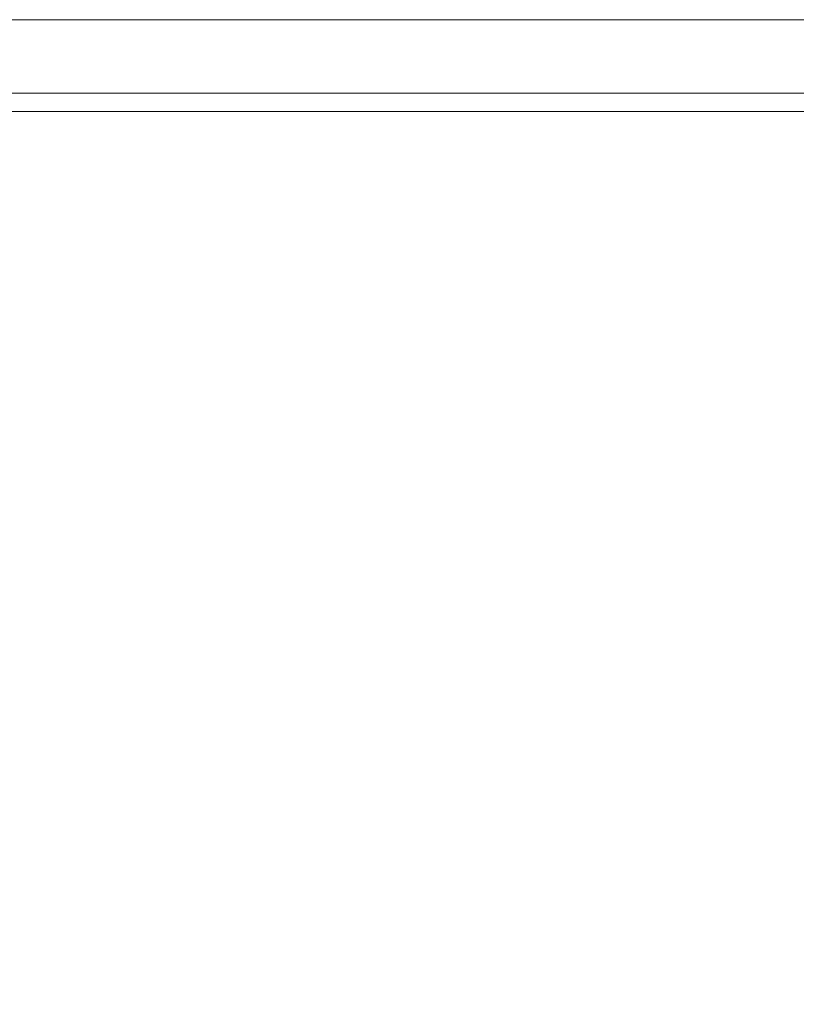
# Model space of a CAD drawing. Header units: millimetres. Extents: x 71658 to 298332, y -154437 to -30421.
# Tile 65 of 155: x 91687 to 91814, y -59091 to -58930. Entities that reach past the tile are written whole.
import ezdxf

# ---------------------------------------------------------------- set-up
doc = ezdxf.new("R2010")
doc.units = ezdxf.units.MM
doc.header["$LTSCALE"] = 500
doc.header["$MEASUREMENT"] = 0
doc.layers.add('A-13-UKS', color=250, linetype='Continuous', lineweight=5)
doc.layers.add('SA_Ripplagi', color=45, linetype='Continuous', lineweight=9)

# ---------------------------------------------------------------- blocks, each defined once
blk = doc.blocks.new('lükanduksed')
at = {"layer": 'A-13-UKS'}
for p, q in [((91864.91738514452, -58930.09207830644), (90980.28880027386, -58930.09207830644)), ((91864.91738514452, -58942.09207830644), (90980.28874895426, -58942.09207830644))]:
    blk.add_line(p, q, dxfattribs=at)

msp = doc.modelspace()

# ---------------------------------------------------------------- linework, layer by layer
at = {"layer": 'SA_Ripplagi', "color": 18, "true_color": 0x000000}
msp.add_lwpolyline([(95030.28881686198, -60089.41361150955), (90930.28880027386, -60089.41361150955), (90930.28880027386, -58945.09204778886), (95030.28881686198, -58945.09204778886)], close=True, dxfattribs=at)

# ---------------------------------------------------------------- block references
at = {"layer": 'A-13-UKS'}
msp.add_blockref('lükanduksed', (0, 0), dxfattribs=at)

doc.saveas('drawing.dxf')
